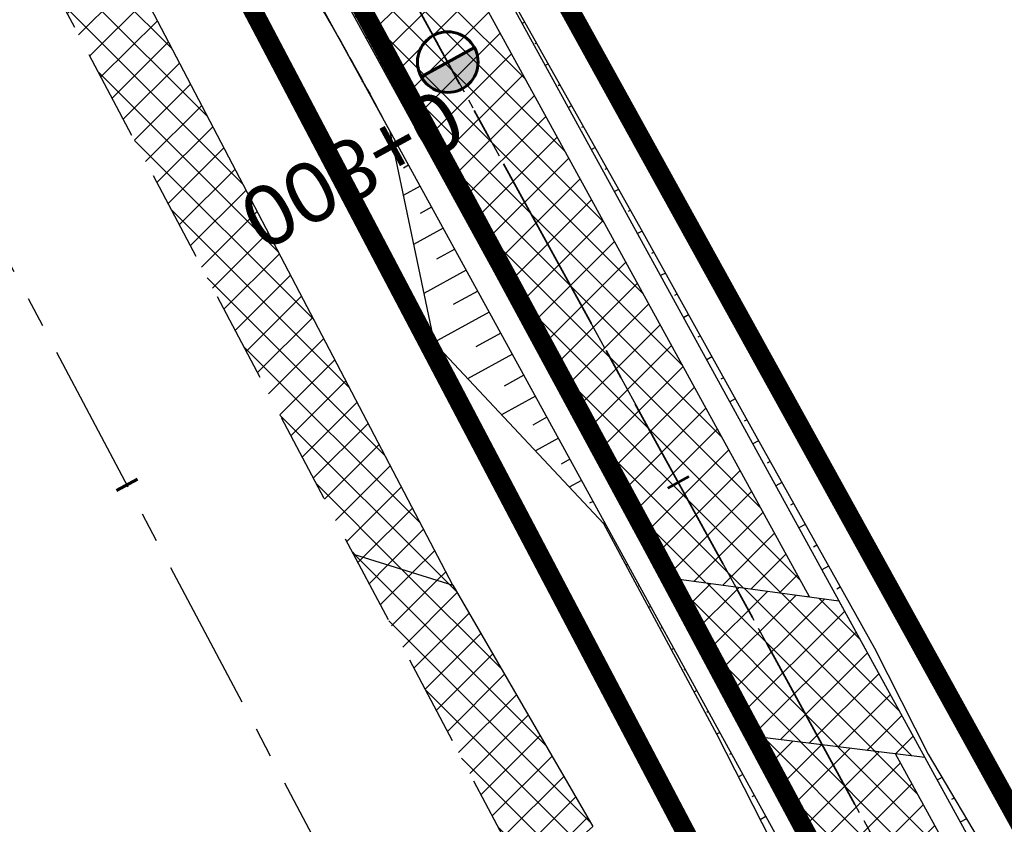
# Model space of a CAD drawing. Header units: metres. Extents: x 7529682 to 7533751, y 5721195 to 5727842.
# Tile 145 of 179: x 7530081 to 7530102, y 5727074 to 5727091. Entities that reach past the tile are written whole.
import ezdxf

# ---------------------------------------------------------------- set-up
doc = ezdxf.new("R2010")
doc.units = ezdxf.units.M
for name, pattern in [('817-dzialki-09-05-04$0$HIDDEN', [0.375, 0.25, -0.125]), ('ACAD_ISO05W100', [33, 24, -3, 0, -3, 0, -3]), ('CENTER', [50.800000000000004, 31.75, -6.35, 6.35, -6.35]), ('CENTER2', [28.575000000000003, 19.05, -3.175, 3.175, -3.175]), ('HIDDEN', [9.524999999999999, 6.35, -3.175])]:
    doc.linetypes.add(name, pattern=pattern)
for name, color, linetype in [('C-DROGI-SYTUACJA', 7, 'Continuous'), ('C-DROGI-SYTUACJA-ETYKIETY', 7, 'Continuous'), ('D-hatch-pobocza', 131, 'Continuous'), ('D-hatch-zjazdy-BA', 244, 'Continuous'), ('D-hatch-zjazdy-kruszywo', 111, 'Continuous'), ('D-pobocza', 60, 'Continuous'), ('D-rowy', 160, 'Continuous'), ('D-skarpa', 2, 'Continuous'), ('D-skarpa-kreskowanie', 2, 'Continuous')]:
    doc.layers.add(name, color=color, linetype=linetype)
for name, color, linetype, lineweight, true_color in [('D-ewidencja-numery', 7, 'Continuous', 50, 0x40ff00), ('D-hatch-ciag-pieszo-rowerowy', 7, 'Continuous', 13, 0xff9f80), ('D-LR-etap-III', 7, '817-dzialki-09-05-04$0$HIDDEN', 50, 0x00008f)]:
    doc.layers.add(name, color=color, linetype=linetype, lineweight=lineweight, true_color=true_color)
for name, color, linetype, lineweight in [('D-krawędzie', 3, 'Continuous', 30), ('D-obrzeża', 2, 'Continuous', 30), ('D-oś', 10, 'CENTER', 30), ('D-pas-drogowy', 7, 'ACAD_ISO05W100', 50), ('D-zjazdy', 202, 'Continuous', 30)]:
    doc.layers.add(name, color=color, linetype=linetype, lineweight=lineweight)
doc.layers.add('poprzeczki', color=7, linetype='Continuous', true_color=0x0000c7)
doc.styles.get("Standard").update_dxf_attribs({"font": 'arial.ttf'})
pattern_1 = [(45, (0, 0), (-0.3367596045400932, 0.3367596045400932), []), (135, (0, 0), (-0.3367596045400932, -0.3367596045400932), [])]

# ---------------------------------------------------------------- blocks, each defined once
blk = doc.blocks.new('AeccTickLine')
at = {"color": 0, "linetype": 'ByBlock', "lineweight": -2}
blk.add_line((0, 1), (-3.673819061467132e-16, -1), dxfattribs=at)
blk = doc.blocks.new('kilometraz')
at = {"linetype": 'ByBlock', "lineweight": -2}
blk.add_hatch(color=0, dxfattribs=at).paths.add_polyline_path([(0, -0.28125, 0.4142135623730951), (0.28125, 0, 0.4142135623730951), (0, 0.28125)])
at = {"color": 0, "linetype": 'ByBlock', "lineweight": -2}
blk.add_line((0, 0.28125), (0, -0.28125), dxfattribs=at)
blk.add_circle((0, 0), 0.28125, dxfattribs=at)

msp = doc.modelspace()

# ---------------------------------------------------------------- hatches: boundary and pattern name
at = {"layer": 'D-hatch-ciag-pieszo-rowerowy'}
h = msp.add_hatch(dxfattribs=at)
h.set_pattern_fill('ANSI37', color=256, scale=0.15, style=0)
h.set_pattern_definition(pattern_1)
h.paths.add_polyline_path([(7530088.752647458, 5727093.000170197), (7530087.680093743, 5727092.356354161), (7530094.839831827, 5727079.30280542), (7530096.380116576, 5727079.093859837)])
h.paths.add_polyline_path([(7530089.894115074, 5727093.518343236), (7530089.827897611, 5727093.645604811), (7530088.754170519, 5727093.001084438), (7530088.791572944, 5727092.929201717), (7530096.380116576, 5727079.093859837), (7530097.920401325, 5727078.884914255)])
h.paths.add_polyline_path([(7530098.187554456, 5727075.798560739), (7530096.65747977, 5727075.988891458), (7530118.344271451, 5727036.449792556), (7530121.363431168, 5727030.8519834), (7530122.461322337, 5727031.449610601), (7530119.442360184, 5727037.047053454)])
h.paths.add_polyline_path([(7530099.717629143, 5727075.608230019), (7530098.187554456, 5727075.798560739), (7530119.442360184, 5727037.047053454), (7530122.461322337, 5727031.449610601), (7530123.559213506, 5727032.047237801), (7530120.540448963, 5727037.644314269)])
at = {"layer": 'D-hatch-pobocza'}
h = msp.add_hatch(dxfattribs=at)
h.set_pattern_fill('ANSI37', color=256, scale=0.15, style=0)
h.set_pattern_definition(pattern_1)
h.paths.add_polyline_path([(7530033.2, 5727187.89), (7530019.74, 5727212.96), (7530009.309999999, 5727233.03), (7529993.271317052, 5727263.708224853), (7529991.73786403, 5727262.451863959), (7530006.701701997, 5727234.141132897), (7530044.198460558, 5727163.133456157), (7530082.890091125, 5727090.20043586), (7530088.410620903, 5727079.7730674), (7530090.482093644, 5727079.127608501), (7530082.53, 5727094.32), (7530071.3, 5727115.82), (7530059.019999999, 5727138.69), (7530045.92, 5727163.31)])
at = {"layer": 'D-hatch-zjazdy-BA'}
h = msp.add_hatch(dxfattribs=at)
h.set_pattern_fill('ANSI37', color=256, scale=0.15, style=0)
h.set_pattern_definition([(45, (0.8765760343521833, 0.4840681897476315), (-0.3367596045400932, 0.3367596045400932), []), (135, (0.8765760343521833, 0.4840681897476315), (-0.3367596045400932, -0.3367596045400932), [])])
h.paths.add_polyline_path([(7530098.536515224, 5727078.801336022), (7530094.839831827, 5727079.30280542), (7530096.65747977, 5727075.988891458), (7530100.329659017, 5727075.532097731)])
at = {"layer": 'D-hatch-zjazdy-kruszywo'}
h = msp.add_hatch(dxfattribs=at)
h.set_pattern_fill('ANSI37', color=256, scale=0.15, style=0)
h.set_pattern_definition(pattern_1)
h.paths.add_polyline_path([(7530090.482093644, 5727079.127608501), (7530088.410620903, 5727079.7730674), (7530092.053597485, 5727072.892086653), (7530093.404664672, 5727074.093035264)])

# ---------------------------------------------------------------- linework, layer by layer
at = {"layer": 'C-DROGI-SYTUACJA', "color": 10, "linetype": 'CENTER2', "lineweight": 35, "ltscale": 0.2}
msp.add_lwpolyline([(7529994.784814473, 5727271.452278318), (7530014.918624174, 5727233.117987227), (7530030.611190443, 5727203.571422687), (7530048.95165067, 5727168.884096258), (7530066.58439081, 5727135.608591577), (7530088.791572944, 5727092.929201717), (7530119.442360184, 5727037.047053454), (7530133.979593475, 5727010.093640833), (7530160.01702296, 5726961.449550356), (7530183.786607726, 5726917.332915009), (7530204.666096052, 5726877.528243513), (7530227.908566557, 5726832.904262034), (7530259.102442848, 5726774.825526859, 0.06358496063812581), (7530264.988877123, 5726766.578101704), (7530268.469625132, 5726762.818326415, -0.06508397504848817), (7530272.968742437, 5726756.474687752), (7530281.4242284, 5726740.503672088, -0.06508397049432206)], format="xyb", dxfattribs=at)
at = {"layer": 'D-ewidencja-numery', "color": 12, "ltscale": 15, "true_color": 0xc70000}
msp.add_lwpolyline([(7529996.497385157, 5727273.661630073), (7530017.541471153, 5727234.202689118), (7530033.053657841, 5727204.864166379), (7530051.622983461, 5727170.222745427), (7530069.276612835, 5727137.015751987), (7530089.385386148, 5727097.533639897), (7530109.712512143, 5727060.746615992), (7530136.769722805, 5727011.640131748), (7530162.446686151, 5726962.743777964), (7530187.674104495, 5726916.992101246), (7530207.820739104, 5726879.335323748), (7530230.625609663, 5726834.518686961), (7530262.288093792, 5726776.61832811), (7530277.509672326, 5726760.213143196), (7530286.036865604, 5726744.106684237)], dxfattribs=at)
at = {"layer": 'D-krawędzie', "linetype": 'HIDDEN', "ltscale": 0.3}
msp.add_lwpolyline([(7529737.464618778, 5727743.315650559), (7529742.212649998, 5727734.301517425), (7529762.326041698, 5727696.273621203), (7529777.784920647, 5727667.006134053), (7529799.321516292, 5727626.300085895), (7529822.193292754, 5727583.155579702), (7529846.923978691, 5727536.347271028), (7529864.751945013, 5727502.662709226), (7529900.458527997, 5727434.964956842), (7529935.352393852, 5727369.308325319), (7529971.475882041, 5727300.786382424), (7530006.701701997, 5727234.141132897), (7530044.198460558, 5727163.133456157), (7530082.890091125, 5727090.20043586), (7530098.687472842, 5727060.36179238), (7530131.997785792, 5726997.210008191), (7530163.821737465, 5726937.096607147), (7530204.081352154, 5726861.012519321), (7530247.819962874, 5726778.438272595), (7530252.219999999, 5726770.26), (7530259.735272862, 5726756.89951491), (7530263.781713, 5726749.286762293), (7530270.196482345, 5726737.095956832)], dxfattribs=at)
at = {"layer": 'D-LR-etap-III', "ltscale": 10, "flags": 128}
msp.add_lwpolyline([(7531750.474471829, 5723895.103125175, 0.4, 0.4, 0), (7531750.505, 5723895.13, 0.4, 0.4, 0), (7531682.71, 5724022.92, 0.4, 0.4, 0), (7531619.177023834, 5724147.203692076, 0.4, 0.4, 0), (7531592.308960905, 5724198.48863389, 0.4, 0.4, 0), (7531553.263875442, 5724272.918564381, 0.4, 0.4, 0), (7531504.019999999, 5724366.79, 0.4, 0.4, 0), (7531482.09, 5724407.62, 0.4, 0.4, 0), (7531412.350402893, 5724541.182759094, 0.4, 0.4, 0), (7531388.463669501, 5724586.929768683, 0.4, 0.4, 0), (7531345.12, 5724669.94, 0.4, 0.4, 0), (7531127.66, 5725081.67, 0.4, 0.4, 0), (7531059.253139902, 5725211.040795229, 0.4, 0.4, 0), (7531008.007244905, 5725307.953830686, 0.4, 0.4, 0), (7530964.181635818, 5725390.835555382, 0.4, 0.4, 0), (7530914.557354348, 5725484.683561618, 0.4, 0.4, 0), (7530865.243241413, 5725577.493975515, 0.4, 0.4, 0), (7530840.085257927, 5725624.058651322, 0.4, 0.4, 0), (7530802.559525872, 5725694.924584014, 0.4, 0.4, 0), (7530755.54, 5725787.51, 0.4, 0.4, 0), (7530708.717810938, 5725876.303221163, 0.4, 0.4, 0), (7530695.12, 5725902.09, 0.4, 0.4, 0), (7530642.91397006, 5726001.07839487, 0.4, 0.4, 0), (7530634.934723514, 5726016.146615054, 0.4, 0.4, 0), (7530610.820000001, 5726061.929999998, 0.4, 0.4, 0), (7530610.820000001, 5726061.929999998, 0.4, 0.4, 0), (7530607.21, 5726063.51, 0.4, 0.4, 0), (7530597.42, 5726080.68, 0.4, 0.4, 0), (7530591.16, 5726088.44, 0.4, 0.4, 0), (7530581.28, 5726107.21, 0.4, 0.4, 0), (7530571.29, 5726130.56, 0.4, 0.4, 0), (7530549.554994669, 5726171.527317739, 0.4, 0.4, 0), (7530531.014309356, 5726206.473807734, 0.4, 0.4, 0), (7530516.461208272, 5726236.016618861, 0.4, 0.4, 0), (7530500.798929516, 5726266.141265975, 0.4, 0.4, 0), (7530491.349999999, 5726283.94, 0.4, 0.4, 0), (7530482.4, 5726303.41, 0.4, 0.4, 0), (7530482.4, 5726303.41, 0.4, 0.4, 0), (7530450.41, 5726357.28, 0.4, 0.4, 0), (7530397.759396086, 5726458.499907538, 0.4, 0.4, 0), (7530334.707815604, 5726583.664702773, 0.4, 0.4, 0), (7530303.939274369, 5726645.167943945, 0.4, 0.4, 0), (7530300.509779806, 5726651.777515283, 0.4, 0.4, 0), (7530289.213532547, 5726671.966724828, 0.4, 0.4, 0), (7530281.54, 5726685.57, 0.4, 0.4, 0), (7530261.37085633, 5726724.163374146, 0.4, 0.4, 0), (7530254.03, 5726738.21, 0.4, 0.4, 0), (7530197.219999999, 5726845.06, 0.4, 0.4, 0), (7530194.71, 5726849.15, 0.4, 0.4, 0), (7530195.92, 5726850.75, 0.4, 0.4, 0), (7530170.546669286, 5726892.961489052, 0.4, 0.4, 0), (7530143.174718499, 5726945.065838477, 0.4, 0.4, 0), (7530105.059999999, 5727018.32, 0.4, 0.4, 0), (7530100.059999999, 5727027.16, 0.4, 0.4, 0), (7530062.318670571, 5727099.625398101, 0.4, 0.4, 0), (7530015.378537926, 5727189.420463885, 0.4, 0.4, 0), (7529983.207960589, 5727250.206596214, 0.4, 0.4, 0), (7529953.284293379, 5727306.74720398, 0.4, 0.4, 0), (7529900.67053443, 5727406.15903814, 0.4, 0.4, 0), (7529890.630239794, 5727425.131178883, 0.4, 0.4, 0), (7529875.155383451, 5727454.426350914, 0.4, 0.4, 0), (7529857.560096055, 5727487.787346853, 0.4, 0.4, 0), (7529835.194401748, 5727530.19312405, 0.4, 0.4, 0), (7529811.740544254, 5727574.662079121, 0.4, 0.4, 0), (7529792.101859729, 5727611.922638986, 0.4, 0.4, 0), (7529768.066117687, 5727657.469613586, 0.4, 0.4, 0), (7529755.210566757, 5727682.131373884, 0.4, 0.4, 0), (7529753.309999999, 5727681.13, 0.4, 0.4, 0), (7529739.21, 5727707.77, 0.4, 0.4, 0), (7529735.394745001, 5727711.251990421, 0.4, 0.4, 0), (7529725.42, 5727730.2, 0.4, 0.4, 0), (7529723.55, 5727729.88, 0.4, 0.4, 0), (7529695.566668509, 5727782.932080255, 0.4, 0.4, 0), (7529717.67971874, 5727794.024357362, 0.4, 0.4, 0), (7529736.274870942, 5727758.647400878, 0.4, 0.4, 0), (7529736.274870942, 5727758.647400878, 0.4, 0.4, 0), (7529744.511003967, 5727750.406106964, 0.4, 0.4, 0), (7529744.511003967, 5727750.406106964, 0.4, 0.4, 0), (7529750.282568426, 5727738.549848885, 0.4, 0.4, 0), (7529777.108510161, 5727687.569424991, 0.4, 0.4, 0), (7529796.51537536, 5727651.329932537, 0.4, 0.4, 0), (7529814.937945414, 5727616.793170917, 0.4, 0.4, 0), (7529839.006722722, 5727572.303976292, 0.4, 0.4, 0), (7529860.617626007, 5727532.509108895, 0.4, 0.4, 0), (7529882.348967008, 5727491.504261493, 0.4, 0.4, 0), (7529904.865139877, 5727449.096370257, 0.4, 0.4, 0), (7529920.747384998, 5727418.884773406, 0.4, 0.4, 0), (7529946.676504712, 5727368.547487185, 0.4, 0.4, 0), (7529972.024701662, 5727320.573310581, 0.4, 0.4, 0), (7529987.740014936, 5727290.153392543, 0.4, 0.4, 0), (7529996.497385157, 5727273.661630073, 0.4, 0.4, 0), (7530017.541471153, 5727234.202689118, 0.4, 0.4, 0), (7530033.053657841, 5727204.864166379, 0.4, 0.4, 0), (7530051.622983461, 5727170.222745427, 0.4, 0.4, 0), (7530069.276612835, 5727137.015751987, 0.4, 0.4, 0), (7530089.385386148, 5727097.533639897, 0.4, 0.4, 0), (7530109.712512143, 5727060.746615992, 0.4, 0.4, 0), (7530136.769722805, 5727011.640131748, 0.4, 0.4, 0), (7530162.446686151, 5726962.743777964, 0.4, 0.4, 0), (7530187.674104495, 5726916.992101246, 0.4, 0.4, 0), (7530207.820739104, 5726879.335323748, 0.4, 0.4, 0), (7530230.625609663, 5726834.518686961, 0.4, 0.4, 0), (7530262.288093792, 5726776.61832811, 0.4, 0.4, 0), (7530277.509672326, 5726760.213143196, 0.4, 0.4, 0), (7530286.036865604, 5726744.106684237, 0.4, 0.4, 0), (7530288.097472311, 5726735.884066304, 0.4, 0.4, 0), (7530290.393870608, 5726725.046963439, 0.4, 0.4, 0), (7530296.17664807, 5726713.582980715, 0.4, 0.4, 0), (7530302.726195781, 5726701.18226779, 0.4, 0.4, 0), (7530325.685047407, 5726657.466383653, 0.4, 0.4, 0), (7530343.243978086, 5726623.648592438, 0.4, 0.4, 0), (7530360.229820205, 5726591.746871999, 0.4, 0.4, 0), (7530383.20855044, 5726548.059469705, 0.4, 0.4, 0), (7530406.017875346, 5726503.605514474, 0.4, 0.4, 0), (7530427.464919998, 5726462.620289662, 0.4, 0.4, 0), (7530447.9278544, 5726424.388014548, 0.4, 0.4, 0), (7530471.126878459, 5726379.920667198, 0.4, 0.4, 0), (7530490.501003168, 5726343.033350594, 0.4, 0.4, 0), (7530509.499458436, 5726306.733076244, 0.4, 0.4, 0), (7530529.890269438, 5726267.244072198, 0.4, 0.4, 0), (7530543.852446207, 5726238.990319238, 0.4, 0.4, 0), (7530554.808897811, 5726218.943990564, 0.4, 0.4, 0), (7530559.027108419, 5726212.223286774, 0.4, 0.4, 0), (7530563.060988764, 5726206.409670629, 0.4, 0.4, 0), (7530566.93354971, 5726200.463543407, 0.4, 0.4, 0), (7530569.771022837, 5726194.901501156, 0.4, 0.4, 0), (7530571.47319415, 5726191.282350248, 0.4, 0.4, 0), (7530572.839142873, 5726188.024533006, 0.4, 0.4, 0), (7530575.295071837, 5726182.034664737, 0.4, 0.4, 0), (7530579.736851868, 5726173.306070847, 0.4, 0.4, 0), (7530583.3, 5726167.41, 0.4, 0.4, 0), (7530593.4, 5726163.33, 0.4, 0.4, 0), (7530598.618375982, 5726155.264489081, 0.4, 0.4, 0), (7530608.258304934, 5726140.497132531, 0.4, 0.4, 0), (7530603.269999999, 5726136.83, 0.4, 0.4, 0), (7530606.53, 5726131.84, 0.4, 0.4, 0), (7530604.239057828, 5726124.21679044, 0.4, 0.4, 0), (7530605.847136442, 5726121.630127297, 0.4, 0.4, 0), (7530608.971611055, 5726116.164124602, 0.4, 0.4, 0), (7530618.114293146, 5726097.791111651, 0.4, 0.4, 0), (7530651.213125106, 5726034.959524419, 0.4, 0.4, 0), (7530670.243741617, 5725998.61095082, 0.4, 0.4, 0), (7530698.075474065, 5725945.952624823, 0.4, 0.4, 0), (7530716.505955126, 5725911.3051464, 0.4, 0.4, 0), (7530735.223454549, 5725875.667401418, 0.4, 0.4, 0), (7530752.504235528, 5725842.154920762, 0.4, 0.4, 0), (7530778.310652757, 5725793.501254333, 0.4, 0.4, 0), (7530797.499961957, 5725756.381811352, 0.4, 0.4, 0), (7530812.518974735, 5725728.28874362, 0.4, 0.4, 0), (7530820.039295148, 5725713.160404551, 0.4, 0.4, 0), (7530822.422446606, 5725710.193574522, 0.4, 0.4, 0), (7530833.154893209, 5725688.800634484, 0.4, 0.4, 0), (7530849.629354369, 5725656.158601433, 0.4, 0.4, 0), (7530867.98290276, 5725621.963939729, 0.4, 0.4, 0), (7530872.629809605, 5725612.88760475, 0.4, 0.4, 0), (7530880.354488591, 5725597.594500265, 0.4, 0.4, 0), (7530883.839446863, 5725593.389159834, 0.4, 0.4, 0), (7530891.782113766, 5725587.763349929, 0.4, 0.4, 0), (7530895.038670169, 5725584.280746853, 0.4, 0.4, 0), (7530897.033644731, 5725580.941110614, 0.4, 0.4, 0), (7530900.951646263, 5725579.945856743, 0.4, 0.4, 0), (7530904.80970798, 5725571.977328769, 0.4, 0.4, 0), (7530903.682362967, 5725568.566434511, 0.4, 0.4, 0), (7530908.900614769, 5725558.844845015, 0.4, 0.4, 0), (7530910.252030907, 5725545.671606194, 0.4, 0.4, 0), (7530912.872986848, 5725538.645543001, 0.4, 0.4, 0), (7530945.278171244, 5725478.464284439, 0.4, 0.4, 0), (7530959.692318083, 5725450.24628822, 0.4, 0.4, 0), (7531002.82670893, 5725368.192370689, 0.4, 0.4, 0), (7531044.703532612, 5725290.314293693, 0.4, 0.4, 0), (7531064.098839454, 5725253.212562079, 0.4, 0.4, 0), (7531083.010253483, 5725216.677517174, 0.4, 0.4, 0), (7531113.013137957, 5725158.465613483, 0.4, 0.4, 0), (7531137.364304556, 5725113.07076138, 0.4, 0.4, 0), (7531150.830830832, 5725086.711759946, 0.4, 0.4, 0), (7531159.745663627, 5725076.640848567, 0.4, 0.4, 0), (7531166.309999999, 5725074.58, 0.4, 0.4, 0), (7531172.29, 5725062.58, 0.4, 0.4, 0), (7531170.589828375, 5725055.605912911, 0.4, 0.4, 0), (7531173.732823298, 5725044.080706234, 0.4, 0.4, 0), (7531215.342008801, 5724964.859648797, 0.4, 0.4, 0), (7531238.054496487, 5724921.684649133, 0.4, 0.4, 0), (7531262.389821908, 5724875.282876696, 0.4, 0.4, 0), (7531295.587160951, 5724811.265731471, 0.4, 0.4, 0), (7531348.487908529, 5724712.362812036, 0.4, 0.4, 0), (7531363.740817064, 5724682.68394264, 0.4, 0.4, 0), (7531366.986905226, 5724675.865317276, 0.4, 0.4, 0), (7531382.541261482, 5724646.110625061, 0.4, 0.4, 0), (7531401.299165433, 5724610.874551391, 0.4, 0.4, 0), (7531428.964837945, 5724558.862274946, 0.4, 0.4, 0), (7531449.111202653, 5724520.397801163, 0.4, 0.4, 0), (7531477.292992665, 5724465.831467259, 0.4, 0.4, 0), (7531500.996290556, 5724421.112506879, 0.4, 0.4, 0), (7531512.121834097, 5724400.549045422, 0.4, 0.4, 0), (7531513.78163794, 5724396.757451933, 0.4, 0.4, 0), (7531526.32, 5724379.39, 0.4, 0.4, 0), (7531566.783642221, 5724302.73628205, 0.4, 0.4, 0), (7531612.277141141, 5724225.610079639, 0.4, 0.4, 0), (7531620.492868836, 5724210.547642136, 0.4, 0.4, 0), (7531631.578040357, 5724196.257865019, 0.4, 0.4, 0), (7531653.484221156, 5724152.433527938, 0.4, 0.4, 0), (7531661.150970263, 5724128.493551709, 0.4, 0.4, 0), (7531673.881448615, 5724101.186377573, 0.4, 0.4, 0), (7531684.690667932, 5724081.184137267, 0.4, 0.4, 0), (7531699.212076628, 5724051.170357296, 0.4, 0.4, 0), (7531704.034088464, 5724040.583605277, 0.4, 0.4, 0), (7531704.034088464, 5724040.583605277, 0.4, 0.4, 0), (7531703.912935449, 5724037.170021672, 0.4, 0.4, 0), (7531736.419851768, 5723969.232086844, 0.4, 0.4, 0), (7531738.285051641, 5723967.699360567, 0.4, 0.4, 0), (7531742.180915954, 5723962.346428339, 0.4, 0.4, 0), (7531744.286141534, 5723958.615526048, 0.4, 0.4, 0), (7531755.393260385, 5723944.192617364, 0.4, 0.4, 0), (7531758.69, 5723936.76, 0.4, 0.4, 0), (7531780.08, 5723929.25, 0.4, 0.4, 0), (7531792.611989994, 5723906.337708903, 0.4, 0.4, 0), (7531792.611989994, 5723906.337708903, 0.4, 0.4, 0), (7531756.962094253, 5723883.055323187, 0.4, 0.4, 0), (7531750.46, 5723895.130000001, 0.4, 0.4, 0), (7531750.46, 5723895.130000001, 0, 0, 0)], format="xyseb", dxfattribs=at)
at = {"layer": 'D-obrzeża'}
for points in [[(7530255.070830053, 5726779.690066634), (7530226.803596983, 5726832.319792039), (7530203.558300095, 5726876.949199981), (7530182.682878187, 5726916.746119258), (7530158.915773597, 5726960.858151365), (7530132.878471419, 5727009.502004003), (7530118.344271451, 5727036.449792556), (7530087.649834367, 5727092.411522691), (7530086.699342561, 5727094.242115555), (7530065.47768309, 5727135.027454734), (7530047.847139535, 5727168.298814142), (7530029.506689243, 5727202.986120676), (7530013.813315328, 5727232.534205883), (7529993.681375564, 5727270.864936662)], [(7530097.920401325, 5727078.884914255), (7530089.894115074, 5727093.518343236), (7530067.691098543, 5727136.189728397), (7530050.056161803, 5727169.469378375), (7530031.715691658, 5727204.15672467), (7530016.02393302, 5727233.701768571), (7529998.204604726, 5727267.629342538)], [(7530217.688691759, 5726855.231672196), (7530205.773892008, 5726878.107287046), (7530184.890337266, 5726917.919710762), (7530161.118272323, 5726962.040949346), (7530135.080715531, 5727010.685277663), (7530120.540448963, 5727037.644314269), (7530099.717629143, 5727075.608230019)]]:
    msp.add_lwpolyline(points, dxfattribs=at)
at = {"layer": 'D-oś', "ltscale": 0.1}
msp.add_lwpolyline([(7530260.687746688, 5726747.650478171), (7530256.664309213, 5726755.219954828), (7530249.153360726, 5726768.572752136), (7530244.732367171, 5726776.789976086), (7530200.987754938, 5726859.375553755), (7530160.728462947, 5726935.45903188), (7530128.903273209, 5726995.57477155), (7530095.592978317, 5727058.726521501), (7530079.798237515, 5727088.5601794), (7530041.105041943, 5727161.496149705), (7530003.607351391, 5727232.505591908), (7529968.380651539, 5727299.152506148), (7529932.259012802, 5727367.670940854), (7529897.365313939, 5727433.327258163), (7529861.65733063, 5727501.027665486), (7529843.82935013, 5727534.712256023), (7529819.099801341, 5727581.518412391), (7529796.227829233, 5727624.663290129), (7529774.690104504, 5727665.371474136), (7529759.232144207, 5727694.637223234), (7529739.11997146, 5727732.662816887), (7529700.238234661, 5727806.043346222)], dxfattribs=at)
at = {"layer": 'D-oś', "ltscale": 0.03}
msp.add_lwpolyline([(7529994.784814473, 5727271.452278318), (7530014.918624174, 5727233.117987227), (7530030.611190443, 5727203.571422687), (7530048.95165067, 5727168.884096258), (7530066.58439081, 5727135.608591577), (7530088.791572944, 5727092.929201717), (7530119.442360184, 5727037.047053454), (7530133.979593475, 5727010.093640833), (7530160.01702296, 5726961.449550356), (7530183.786607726, 5726917.332915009), (7530204.666096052, 5726877.528243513), (7530227.908566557, 5726832.904262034), (7530259.102442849, 5726774.825526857, 0.06358496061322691), (7530264.988877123, 5726766.578101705), (7530268.469625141, 5726762.818326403, -0.06508397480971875), (7530272.968742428, 5726756.474687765), (7530281.424228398, 5726740.503672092, -0.06508397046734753)], format="xyb", dxfattribs=at)
at = {"layer": 'D-pas-drogowy', "ltscale": 0.2, "flags": 128}
msp.add_lwpolyline([(7531633.018560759, 5724182.834272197, 0.4, 0.4, 0), (7531617.558899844, 5724211.608162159, 0.4, 0.4, 0), (7531566.783642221, 5724302.73628205, 0.4, 0.4, 0), (7531538.419082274, 5724356.469679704, 0.4, 0.4, 0), (7531526.32, 5724379.39, 0.4, 0.4, 0), (7531516.102085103, 5724393.607319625, 0.4, 0.4, 0.001485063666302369), (7531513.78037409, 5724396.837773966, 0.4, 0.4, 0), (7531501.87, 5724413.41, 0.4, 0.4, 0), (7531474.926107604, 5724464.507896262, 0.4, 0.4, 0), (7531446.200436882, 5724518.992313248, 0.4, 0.4, 0), (7531424.962185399, 5724559.262257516, 0.4, 0.4, 0), (7531398.444460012, 5724609.565801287, 0.4, 0.4, 0), (7531379.647455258, 5724645.216004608, 0.4, 0.4, 0), (7531365.23, 5724672.56, 0.4, 0.4, 0), (7531341.305752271, 5724717.915356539, 0.4, 0.4, 0), (7531312.899996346, 5724771.788898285, 0.4, 0.4, 0), (7531292.590923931, 5724810.306502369, 0.4, 0.4, 0), (7531259.391619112, 5724873.271351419, 0.4, 0.4, 0), (7531233.740401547, 5724921.922582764, 0.4, 0.4, 0), (7531203.072738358, 5724980.092044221, 0.4, 0.4, 0), (7531173.471398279, 5725036.225177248, 0.4, 0.4, 0), (7531168.269999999, 5725046.09, 0.4, 0.4, 0), (7531172.29, 5725062.58, 0.4, 0.4, 0), (7531166.309999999, 5725074.58, 0.4, 0.4, 0), (7531150.32, 5725079.6, 0.4, 0.4, 0), (7531141.5, 5725096.43, 0.4, 0.4, 0), (7531109.311735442, 5725157.814415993, 0.4, 0.4, 0), (7531086.641300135, 5725201.047918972, 0.4, 0.4, 0), (7531059.198258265, 5725253.383662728, 0.4, 0.4, 0), (7531028.206828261, 5725312.48946212, 0.4, 0.4, 0), (7530999.104694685, 5725367.990143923, 0.4, 0.4, 0), (7530956.247527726, 5725449.724815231, 0.4, 0.4, 0), (7530924.397774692, 5725510.463768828, 0.4, 0.4, 0), (7530897.509999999, 5725561.74, 0.4, 0.4, 0), (7530894.46, 5725566.14, 0.4, 0.4, 0), (7530892.16, 5725570.49, 0.4, 0.4, 0), (7530869.362688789, 5725613.307018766, 0.4, 0.4, 0), (7530861.693971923, 5725627.704613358, 0.4, 0.4, 0), (7530852.74, 5725644.52, 0.4, 0.4, 0), (7530831.509999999, 5725684.2, 0.4, 0.4, 0), (7530811.13, 5725722.52, 0.4, 0.4, 0), (7530792.3476413, 5725757.940652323, 0.4, 0.4, 0), (7530768.03, 5725803.8, 0.4, 0.4, 0), (7530748.768542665, 5725840.178507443, 0.4, 0.4, 0), (7530727.7, 5725879.97, 0.4, 0.4, 0), (7530712.0981582, 5725909.54523909, 0.4, 0.4, 0), (7530693.644105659, 5725944.645156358, 0.4, 0.4, 0), (7530665.702224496, 5725997.538976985, 0.4, 0.4, 0), (7530641.759999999, 5726042.88, 0.4, 0.4, 0), (7530616.5, 5726091.48, 0.4, 0.4, 0), (7530604.628439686, 5726114.319880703, 0.4, 0.4, -0.007762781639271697), (7530602.5, 5726118.43, 0.4, 0.4, 0), (7530603.992037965, 5726123.394821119, 0.4, 0.4, 0), (7530606.53, 5726131.84, 0.4, 0.4, 0), (7530603.269999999, 5726136.83, 0.4, 0.4, 0), (7530593.775620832, 5726151.368713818, 0.4, 0.4, 0), (7530590.202637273, 5726156.84001263, 0.4, 0.4, 0), (7530583.3, 5726167.41, 0.4, 0.4, 0), (7530580.578343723, 5726170.427567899, 0.4, 0.4, 0), (7530575.849999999, 5726175.67, 0.4, 0.4, 0), (7530569.009999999, 5726186.66, 0.4, 0.4, 0), (7530562.555322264, 5726199.189409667, 0.4, 0.4, 0), (7530555.67, 5726211.39, 0.4, 0.4, 0), (7530548.29, 5726224.23, 0.4, 0.4, 0), (7530540.58, 5726237.71, 0.4, 0.4, 0), (7530532.679999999, 5726252.65, 0.4, 0.4, 0), (7530524.059999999, 5726269.35, 0.4, 0.4, 0), (7530502.82, 5726309.91, 0.4, 0.4, 0), (7530488.83, 5726336.63, 0.4, 0.4, 0), (7530466.03, 5726380.16, 0.4, 0.4, 0), (7530438.469999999, 5726432.77, 0.4, 0.4, 0), (7530424.53, 5726459.09, 0.4, 0.4, 0), (7530401.63, 5726502.97, 0.4, 0.4, 0), (7530383.38, 5726538.06, 0.4, 0.4, 0), (7530353.969999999, 5726593.52, 0.4, 0.4, 0), (7530338.469999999, 5726622.74, 0.4, 0.4, 0), (7530322.009999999, 5726653.88, 0.4, 0.4, 0), (7530297.54, 5726700.33, 0.4, 0.4, 0), (7530287.38, 5726719.6, 0.4, 0.4, 0), (7530285.94993921, 5726722.315508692, 0.4, 0.4, 0), (7530280.259999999, 5726733.12, 0.4, 0.4, 0), (7530266.73, 5726758.74, 0.4, 0.4, 0), (7530260.42, 5726770.47, 0.4, 0.4, 0), (7530253.25, 5726783.82, 0.4, 0.4, 0), (7530244.95, 5726799.33, 0.4, 0.4, 0), (7530239.389999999, 5726808.49, 0.4, 0.4, 0), (7530238.29, 5726807.9, 0.4, 0.4, 0), (7530218.11, 5726850.67, 0.4, 0.4, 0), (7530175.906646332, 5726928.168028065, 0.4, 0.4, 0), (7530096.679999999, 5727076.15, 0.4, 0.4, 0), (7530094.679999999, 5727079.89, 0.4, 0.4, 0), (7530064.59693469, 5727135.522637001, 0.4, 0.4, 0), (7530046.730970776, 5727168.8921561, 0.4, 0.4, 0), (7530025.803045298, 5727208.461374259, 0.4, 0.4, 0), (7530012.846501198, 5727232.979315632, 0.4, 0.4, 0), (7529994.15, 5727268.45, 0.4, 0.4, 0), (7529981.670868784, 5727291.93018666, 0.4, 0.4, 0), (7529949.889999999, 5727351.73, 0.4, 0.4, 0), (7529924.75, 5727399.03, 0.4, 0.4, 0), (7529915.515824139, 5727417.099754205, 0.4, 0.4, 0), (7529885.83, 5727475.19, 0.4, 0.4, 0), (7529862.559999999, 5727519.97, 0.4, 0.4, 0), (7529852.984923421, 5727538.191086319, 0.4, 0.4, 0), (7529836.513084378, 5727569.51130111, 0.4, 0.4, 0), (7529815.36890814, 5727609.140983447, 0.4, 0.4, 0), (7529792.795203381, 5727651.247499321, 0.4, 0.4, 0), (7529774.199114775, 5727685.858348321, 0.4, 0.4, 0), (7529746.966026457, 5727736.059440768, 0.4, 0.4, 0), (7529733.92, 5727757.62, 0.4, 0.4, 0), (7529708.607472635, 5727806.388536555, 0.4, 0.4, 0), (7529688.491967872, 5727796.344621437, 0.4, 0.4, 0), (7529723.55, 5727729.88, 0.4, 0.4, 0), (7529725.42, 5727730.2, 0.4, 0.4, 0), (7529735.38, 5727711.28, 0.4, 0.4, 0), (7529739.21, 5727707.77, 0.4, 0.4, 0), (7529753.309999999, 5727681.13, 0.4, 0.4, 0), (7529755.178396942, 5727682.114424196, 0.4, 0.4, 0), (7529792.101859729, 5727611.922638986, 0.4, 0.4, 0), (7529811.740544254, 5727574.662079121, 0.4, 0.4, 0), (7529835.194401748, 5727530.19312405, 0.4, 0.4, 0), (7529857.560096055, 5727487.787346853, 0.4, 0.4, 0), (7529875.155383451, 5727454.426350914, 0.4, 0.4, 0), (7529890.630239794, 5727425.131178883, 0.4, 0.4, 0), (7529900.67053443, 5727406.15903814, 0.4, 0.4, 0), (7529953.284293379, 5727306.74720398, 0.4, 0.4, 0), (7529983.207960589, 5727250.206596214, 0.4, 0.4, 0), (7530015.378537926, 5727189.420463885, 0.4, 0.4, 0), (7530062.318670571, 5727099.625398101, 0.4, 0.4, 0), (7530100.059999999, 5727027.16, 0.4, 0.4, 0), (7530105.059999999, 5727018.32, 0.4, 0.4, 0), (7530143.174718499, 5726945.065838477, 0.4, 0.4, 0), (7530170.546669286, 5726892.961489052, 0.4, 0.4, 0), (7530195.92, 5726850.75, 0.4, 0.4, 0), (7530194.71, 5726849.15, 0.4, 0.4, 0), (7530197.219999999, 5726845.06, 0.4, 0.4, 0), (7530254.03, 5726738.21, 0.4, 0.4, 0), (7530261.37085633, 5726724.163374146, 0.4, 0.4, 0), (7530281.54, 5726685.57, 0.4, 0.4, 0), (7530289.213532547, 5726671.966724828, 0.4, 0.4, 0), (7530300.509779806, 5726651.777515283, 0.4, 0.4, 0), (7530303.939274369, 5726645.167943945, 0.4, 0.4, 0), (7530334.707815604, 5726583.664702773, 0.4, 0.4, 0), (7530397.759396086, 5726458.499907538, 0.4, 0.4, 0), (7530450.41, 5726357.28, 0.4, 0.4, 0), (7530482.4, 5726303.41, 0.4, 0.4, 0), (7530483.687990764, 5726301.003383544, 0.4, 0.4, 0), (7530491.349999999, 5726283.94, 0.4, 0.4, 0), (7530512.67, 5726243.78, 0.4, 0.4, 0), (7530529.429999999, 5726209.46, 0.4, 0.4, 0), (7530571.29, 5726130.56, 0.4, 0.4, 0), (7530581.28, 5726107.21, 0.4, 0.4, 0), (7530591.16, 5726088.44, 0.4, 0.4, 0), (7530597.42, 5726080.68, 0.4, 0.4, 0), (7530607.21, 5726063.51, 0.4, 0.4, 0), (7530610.820000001, 5726061.929999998, 0.4, 0.4, 0), (7530634.934723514, 5726016.146615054, 0.4, 0.4, 0), (7530642.91397006, 5726001.07839487, 0.4, 0.4, 0), (7530695.12, 5725902.09, 0.4, 0.4, 0), (7530708.717810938, 5725876.303221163, 0.4, 0.4, 0), (7530755.54, 5725787.51, 0.4, 0.4, 0), (7530802.559525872, 5725694.924584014, 0.4, 0.4, 0), (7530840.085257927, 5725624.058651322, 0.4, 0.4, 0), (7530865.243241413, 5725577.493975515, 0.4, 0.4, 0), (7530914.557354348, 5725484.683561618, 0.4, 0.4, 0), (7530964.181635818, 5725390.835555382, 0.4, 0.4, 0), (7531008.007244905, 5725307.953830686, 0.4, 0.4, 0), (7531059.253139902, 5725211.040795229, 0.4, 0.4, 0), (7531127.66, 5725081.67, 0.4, 0.4, 0), (7531345.12, 5724669.94, 0.4, 0.4, 0), (7531388.463669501, 5724586.929768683, 0.4, 0.4, 0), (7531412.350402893, 5724541.182759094, 0.4, 0.4, 0), (7531482.09, 5724407.62, 0.4, 0.4, 0), (7531504.019999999, 5724366.79, 0.4, 0.4, 0), (7531519.374444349, 5724337.520497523, 0.4, 0.4, 0), (7531563.748815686, 5724252.931583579, 0.4, 0.4, 0), (7531602.175111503, 5724179.681224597, 0.4, 0.4, 0), (7531619.177023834, 5724147.203692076, 0.4, 0.4, 0), (7531625.038493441, 5724135.63500206, 0.4, 0.4, 0), (7531656.796442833, 5724073.31633882, 0.4, 0.4, 0), (7531675.12, 5724037.36, 0.4, 0.4, 0), (7531682.71, 5724022.92, 0.4, 0.4, 0), (7531705.565196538, 5723979.810545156, 0.4, 0.4, 0), (7531736.605941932, 5723921.261514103, 0.4, 0.4, 0), (7531750.46, 5723895.130000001, 0.4, 0.4, 0), (7531740.769999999, 5723886.56, 0.4, 0.4, 0), (7531732.86, 5723885, 0.4, 0.4, 0), (7531722.179999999, 5723887.77, 0.4, 0.4, 0), (7531729.87, 5723862.17, 0.4, 0.4, 0), (7531742.92, 5723861.93, 0.4, 0.4, 0), (7531763.71, 5723859.52, 0.4, 0.4, 0), (7531768.42, 5723854.12, 0.4, 0.4, 0), (7531787.42, 5723817.97, 0.4, 0.4, 0), (7531795.57, 5723809.82, 0.4, 0.4, 0), (7531816.346897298, 5723819.850397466, 0.4, 0.4, 0), (7531816.346897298, 5723819.850397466, 0.4, 0.4, 0), (7531805.059999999, 5723843.23, 0.4, 0.4, 0), (7531803.61, 5723886.23, 0.4, 0.4, 0), (7531803.61, 5723886.23, 0.4, 0.4, 0), (7531780.08, 5723929.25, 0.4, 0.4, 0), (7531758.69, 5723936.76, 0.4, 0.4, 0), (7531749.3590272, 5723946.412126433, 0.4, 0.4, 0), (7531742.71, 5723953.29, 0.4, 0.4, 0), (7531735.177368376, 5723967.877529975, 0.4, 0.4, 0), (7531722.37, 5723992.68, 0.4, 0.4, 0), (7531705.041669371, 5724030.885563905, 0.4, 0.4, 0), (7531699.469999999, 5724043.17, 0.4, 0.4, 0), (7531692.69, 5724058.11, 0.4, 0.4, 0), (7531679.672010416, 5724084.016803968, 0.4, 0.4, 0), (7531674.55, 5724094.21, 0.4, 0.4, 0), (7531666.633166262, 5724114.002855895, 0.4, 0.4, 0), (7531649, 5724153.82, 0.4, 0.4, 0), (7531641.49, 5724149.34, 0.4, 0.4, 0), (7531626.04, 5724179.34, 0.4, 0.4, 0), (7531633.03, 5724182.84, 0, 0, 0)], format="xyseb", dxfattribs=at)
at = {"layer": 'D-pobocza'}
for points in [[(7529998.605358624, 5727267.941621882), (7530016.466056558, 5727233.935281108), (7530032.157492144, 5727204.390845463), (7530050.498179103, 5727169.703089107), (7530068.133781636, 5727136.422183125), (7530090.335136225, 5727093.753992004), (7530120.979684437, 5727037.883218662), (7530135.521164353, 5727010.921932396), (7530161.558772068, 5726962.277508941), (7530185.331829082, 5726918.154429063), (7530206.217010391, 5726878.338904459), (7530218.181818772, 5726855.367276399)], [(7529995.799622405, 5727265.75654029), (7530013.37119179, 5727232.300693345), (7530029.06488876, 5727202.751999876), (7530047.405122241, 5727168.065103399), (7530065.034999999, 5727134.795000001), (7530087.248009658, 5727092.104411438), (7530117.905035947, 5727036.210888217), (7530132.438022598, 5727009.265349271), (7530158.475273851, 5726960.621591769), (7530182.241386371, 5726916.511400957), (7530203.115181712, 5726876.717582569), (7530214.729929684, 5726854.418046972)], [(7530090.482093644, 5727079.127608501), (7530082.53, 5727094.32), (7530071.3, 5727115.82), (7530059.019999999, 5727138.69), (7530045.92, 5727163.31), (7530033.2, 5727187.89), (7530019.74, 5727212.96), (7530009.309999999, 5727233.03), (7529993.271317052, 5727263.708224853)]]:
    msp.add_lwpolyline(points, dxfattribs=at)
at = {"layer": 'D-rowy', "linetype": 'HIDDEN', "ltscale": 0.1, "const_width": 0.4, "flags": 128}
msp.add_lwpolyline([(7530210.965394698, 5726857.16211251), (7530158.808792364, 5726954.519938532), (7530122.464669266, 5727022.753138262), (7530095.922217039, 5727072.858853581), (7530086.314342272, 5727091.113489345), (7530063.160349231, 5727134.708802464), (7530033.596430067, 5727190.758948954), (7530021.340025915, 5727213.675792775), (7530002.618519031, 5727249.035669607), (7529995.395546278, 5727262.502730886), (7529988.788851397, 5727275.205991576), (7529976.334113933, 5727299.005978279), (7529958.125259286, 5727333.487695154), (7529939.362448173, 5727369.129441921), (7529923.146313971, 5727399.734195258), (7529918.218542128, 5727408.984561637), (7529909.126483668, 5727427.527341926), (7529905.375875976, 5727434.673095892), (7529896.191914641, 5727451.151510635), (7529887.55708824, 5727467.230740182), (7529877.124171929, 5727486.656759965), (7529866.165565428, 5727506.778058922), (7529855.760289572, 5727526.176090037), (7529840.706671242, 5727554.897669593), (7529824.517708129, 5727585.588223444), (7529810.515313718, 5727612.292486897), (7529795.682036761, 5727640.076805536), (7529780.37897635, 5727668.689653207), (7529772.315107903, 5727684.077842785), (7529762.635420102, 5727702.446986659), (7529747.00719319, 5727732.117330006), (7529740.675640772, 5727744.953535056)], dxfattribs=at)
at = {"layer": 'D-skarpa', "linetype": 'Continuous'}
for points in [[(7530060.71729615, 5727142.226215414), (7530063.088872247, 5727137.824305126), (7530064.793422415, 5727134.659554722), (7530065.441953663, 5727133.429791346), (7530072.440026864, 5727120.162010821), (7530074.738294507, 5727115.721505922), (7530075.26570854, 5727114.649790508), (7530075.403916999, 5727114.369632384), (7530076.925237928, 5727111.37223481), (7530083.9140722, 5727097.950488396), (7530086.325047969, 5727093.568628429), (7530086.59351359, 5727093.110442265), (7530087.182977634, 5727092.092208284, -0.01681369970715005), (7530089.168398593, 5727088.592141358), (7530090.089690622, 5727084.181228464), (7530093.623804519, 5727080.416932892), (7530095.987166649, 5727076.010491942), (7530097.116786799, 5727073.802676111)], [(7530066.945016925, 5727139.86768201), (7530068.606008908, 5727136.679850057), (7530069.253834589, 5727135.413210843, 0.004966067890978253), (7530079.062498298, 5727116.625357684), (7530079.208245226, 5727116.349122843), (7530080.55193706, 5727113.106798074, 0.00737706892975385), (7530085.042047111, 5727104.17375525), (7530087.346510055, 5727099.736473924), (7530089.718480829, 5727095.334318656), (7530089.718480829, 5727095.334318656), (7530091.003131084, 5727092.618945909), (7530094.409411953, 5727086.55055147), (7530096.835297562, 5727082.178404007), (7530099.275096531, 5727077.81388788), (7530100.399074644, 5727075.602977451), (7530101.680698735, 5727073.430615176)]]:
    msp.add_lwpolyline(points, format="xyb", dxfattribs=at)
at = {"layer": 'D-skarpa-kreskowanie', "linetype": 'Continuous'}
for p, q in [((7530091.966206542, 5727090.866094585, 107.7878275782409), (7530091.930008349, 5727090.846240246, 107.7603024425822)), ((7530088.116009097, 5727090.521885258, 107.6213656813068), (7530088.108661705, 5727090.517855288, 107.6177973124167)), ((7530092.217960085, 5727090.433906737, 107.8028561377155), (7530092.194209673, 5727090.420879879, 107.7847963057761)), ((7530088.356460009, 5727090.083498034, 107.624151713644), (7530088.343913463, 5727090.076616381, 107.6214507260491)), ((7530092.465345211, 5727089.999322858, 107.8151693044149), (7530092.410910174, 5727089.969465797, 107.7737768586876)), ((7530088.586512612, 5727089.639407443, 107.6286725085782), (7530088.591711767, 5727089.642259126, 107.6278051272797)), ((7530092.710888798, 5727089.563728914, 107.8263377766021), (7530092.681124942, 5727089.547403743, 107.8037053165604)), ((7530088.829111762, 5727089.202198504, 107.6358942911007), (7530088.837361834, 5727089.206723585, 107.6297237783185)), ((7530092.956432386, 5727089.12813497, 107.8375062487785), (7530092.891811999, 5727089.092691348, 107.7883688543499)), ((7530089.07213575, 5727088.765222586, 107.6404127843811), (7530089.074974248, 5727088.766779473, 107.6382543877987)), ((7530093.201975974, 5727088.692541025, 107.8486747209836), (7530093.167119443, 5727088.673422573, 107.8221697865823)), ((7530089.318263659, 5727088.329949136, 107.6430505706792), (7530089.232936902, 5727088.283148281, 107.5847513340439)), ((7530093.447519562, 5727088.256947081, 107.8598431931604), (7530093.372713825, 5727088.215916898, 107.8029608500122)), ((7530089.558714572, 5727087.891561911, 107.6503465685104), (7530089.44925966, 5727087.83152701, 107.5699980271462)), ((7530093.69306315, 5727087.821353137, 107.8710116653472), (7530093.653113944, 5727087.799441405, 107.8406342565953)), ((7530089.799165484, 5727087.453174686, 107.6576425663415), (7530089.446672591, 5727087.259835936, 107.3945476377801)), ((7530093.938606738, 5727087.385759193, 107.882180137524), (7530093.85361565, 5727087.339142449, 107.8175528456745)), ((7530090.039616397, 5727087.014787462, 107.6649385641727), (7530089.796578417, 5727086.881483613, 107.4821921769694)), ((7530094.184150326, 5727086.950165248, 107.8933486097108), (7530094.139108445, 5727086.925460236, 107.8590987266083)), ((7530090.28006731, 5727086.576400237, 107.6722345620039), (7530089.66040828, 5727086.236523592, 107.2043439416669)), ((7530094.429449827, 5727086.514437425, 107.9043314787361), (7530094.334517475, 5727086.462368, 107.8321448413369)), ((7530090.520518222, 5727086.138013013, 107.679530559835), (7530090.143897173, 5727085.931440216, 107.394386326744)), ((7530094.672038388, 5727086.077222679, 107.9132529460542), (7530094.623503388, 5727086.050601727, 107.8763468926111)), ((7530090.760969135, 5727085.699625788, 107.6868265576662), (7530089.874143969, 5727085.213211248, 107.0141402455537)), ((7530094.914626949, 5727085.640007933, 107.9221744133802), (7530094.8154193, 5727085.585593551, 107.8467368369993)), ((7530091.001420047, 5727085.261238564, 107.6941225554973), (7530090.49121593, 5727084.981396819, 107.3065804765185)), ((7530095.15721551, 5727085.202793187, 107.9310958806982), (7530095.106542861, 5727085.174999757, 107.8925643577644)), ((7530091.24187096, 5727084.822851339, 107.7014185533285), (7530090.087879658, 5727084.189898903, 106.8239365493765)), ((7530095.399804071, 5727084.76557844, 107.9400173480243), (7530095.296321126, 5727084.708819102, 107.8613288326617)), ((7530091.482321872, 5727084.384464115, 107.7087145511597), (7530090.959717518, 5727084.097820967, 107.313317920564)), ((7530095.642392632, 5727084.328363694, 107.9489388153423), (7530095.589582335, 5727084.299397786, 107.9087818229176)), ((7530091.722772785, 5727083.94607689, 107.7160105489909), (7530090.790524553, 5727083.434748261, 107.0151654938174)), ((7530095.884981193, 5727083.891148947, 107.9578602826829), (7530095.777222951, 5727083.832044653, 107.8759208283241)), ((7530091.963223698, 5727083.507689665, 107.7233065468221), (7530091.55357982, 5727083.283004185, 107.4178581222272)), ((7530096.127569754, 5727083.453934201, 107.9667817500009), (7530096.072621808, 5727083.423795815, 107.9249992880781)), ((7530092.203674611, 5727083.069302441, 107.7306025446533), (7530091.497347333, 5727082.681889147, 107.2096539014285)), ((7530096.370158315, 5727083.016719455, 107.975703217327), (7530096.258124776, 5727082.955270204, 107.8905128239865)), ((7530092.444125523, 5727082.630915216, 107.7378985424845), (7530092.147442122, 5727082.468187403, 107.5223983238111)), ((7530096.612746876, 5727082.579504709, 107.984624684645), (7530096.555661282, 5727082.548193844, 107.9412167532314)), ((7530092.684576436, 5727082.192527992, 107.7451945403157), (7530092.204170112, 5727081.929030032, 107.4041423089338)), ((7530096.855450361, 5727082.142352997, 107.9936335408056), (7530096.739026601, 5727082.078495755, 107.905104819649)), ((7530092.925027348, 5727081.754140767, 107.752490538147), (7530092.741304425, 5727081.653370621, 107.6269385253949)), ((7530097.099430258, 5727081.705901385, 108.0036129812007), (7530097.039453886, 5727081.673004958, 107.9580068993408)), ((7530093.165478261, 5727081.315753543, 107.7597865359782), (7530092.910992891, 5727081.176170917, 107.5986307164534)), ((7530097.343410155, 5727081.269449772, 108.0135924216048), (7530097.219928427, 5727081.201721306, 107.9196968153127)), ((7530093.405929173, 5727080.877366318, 107.7670825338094), (7530093.335166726, 5727080.838553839, 107.7314787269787)), ((7530097.587390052, 5727080.832998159, 108.023571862), (7530097.523884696, 5727080.79816612, 107.9752823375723)), ((7530093.61781567, 5727080.423311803, 107.7931191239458), (7530093.646380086, 5727080.438979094, 107.7743785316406)), ((7530097.831369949, 5727080.396546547, 108.0335513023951), (7530097.700830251, 5727080.324946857, 107.9342888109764)), ((7530093.856135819, 5727079.983755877, 107.7948792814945), (7530093.871483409, 5727079.992173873, 107.7882769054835)), ((7530098.075349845, 5727079.960094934, 108.0435307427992), (7530098.008315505, 5727079.923327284, 107.9925577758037)), ((7530094.092472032, 5727079.543111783, 107.7949934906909), (7530094.127281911, 5727079.562204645, 107.7889705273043)), ((7530098.319329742, 5727079.523643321, 108.0535101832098), (7530098.181732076, 5727079.448172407, 107.9488808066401)), ((7530094.367732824, 5727079.123817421, 107.7962665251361), (7530094.348270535, 5727079.113142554, 107.7956871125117)), ((7530098.56330964, 5727079.087191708, 108.0634896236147), (7530098.492746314, 5727079.048488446, 108.0098332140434)), ((7530094.608183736, 5727078.685430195, 107.803562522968), (7530094.565144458, 5727078.661823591, 107.7952219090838)), ((7530094.848634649, 5727078.247042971, 107.8108585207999), (7530094.82505766, 5727078.234111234, 107.8030973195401)), ((7530095.089085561, 5727077.808655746, 107.8181545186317), (7530095.037816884, 5727077.780535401, 107.7954503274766)), ((7530095.329536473, 5727077.370268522, 107.8254505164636), (7530095.301844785, 5727077.355079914, 107.8105075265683)), ((7530095.569987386, 5727076.931881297, 107.8327465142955), (7530095.51048931, 5727076.89924721, 107.7956787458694)), ((7530095.810438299, 5727076.493494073, 107.8400425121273), (7530095.778631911, 5727076.476048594, 107.8179177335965)), ((7530096.050889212, 5727076.055106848, 107.8473385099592), (7530095.983161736, 5727076.01795902, 107.7959071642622)), ((7530096.291340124, 5727075.616719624, 107.8546345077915), (7530096.251242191, 5727075.594726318, 107.8241440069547)), ((7530096.531791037, 5727075.1783324, 107.8619305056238), (7530096.438982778, 5727075.127428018, 107.7913590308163)), ((7530100.684939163, 5727075.118434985, 108.0945281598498), (7530100.586241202, 5727075.064300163, 108.0194781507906)), ((7530096.772241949, 5727074.739945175, 107.8692265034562), (7530096.719531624, 5727074.711034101, 107.8291455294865)), ((7530100.939128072, 5727074.687582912, 108.1101697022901), (7530100.882910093, 5727074.656747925, 108.0674215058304)), ((7530097.012692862, 5727074.301557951, 107.8765225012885), (7530096.894659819, 5727074.236818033, 107.7867700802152)), ((7530101.193316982, 5727074.256730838, 108.1258112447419), (7530101.067143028, 5727074.187525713, 108.029868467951))]:
    msp.add_line(p, q, dxfattribs=at)
at = {"layer": 'D-zjazdy', "linetype": 'ByBlock'}
msp.add_lwpolyline([(7530088.410620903, 5727079.7730674), (7530090.482093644, 5727079.127608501), (7530093.404664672, 5727074.093035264), (7530091.95, 5727072.8)], dxfattribs=at)
at = {"layer": 'D-zjazdy'}
msp.add_lwpolyline([(7530094.839831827, 5727079.30280542), (7530098.536515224, 5727078.801336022), (7530100.329659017, 5727075.532097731), (7530096.65747977, 5727075.988891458)], dxfattribs=at)

# ---------------------------------------------------------------- block references
at = {"layer": 'C-DROGI-SYTUACJA-ETYKIETY', "color": 2, "linetype": 'Continuous', "lineweight": 60, "xscale": 0.25, "yscale": 0.25, "zscale": 0.25, "rotation": 297.8979480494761}
msp.add_blockref('AeccTickLine', (7530083.684195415, 5727081.220246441), dxfattribs=at)
at = {"layer": 'poprzeczki', "color": 10, "linetype": 'Continuous', "lineweight": 60, "xscale": 2.249999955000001, "yscale": 2.249999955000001, "zscale": 2.249999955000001, "rotation": 298.7443182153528}
msp.add_blockref('kilometraz', (7530090.375791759, 5727090.040872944), dxfattribs=at)
at = {"layer": 'poprzeczki', "color": 2, "linetype": 'Continuous', "lineweight": 60, "xscale": 0.2499999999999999, "yscale": 0.2499999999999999, "zscale": 0.2499999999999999, "rotation": 298.7443182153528}
msp.add_blockref('AeccTickLine', (7530095.184810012, 5727081.273128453), dxfattribs=at)

# ---------------------------------------------------------------- texts
at = {"layer": 'C-DROGI-SYTUACJA-ETYKIETY', "color": 2}
msp.add_text('0+800', height=1.25, rotation=208.7443182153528, dxfattribs=at).set_placement((7530090.227339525, 5727089.53174434))

doc.saveas('drawing.dxf')
